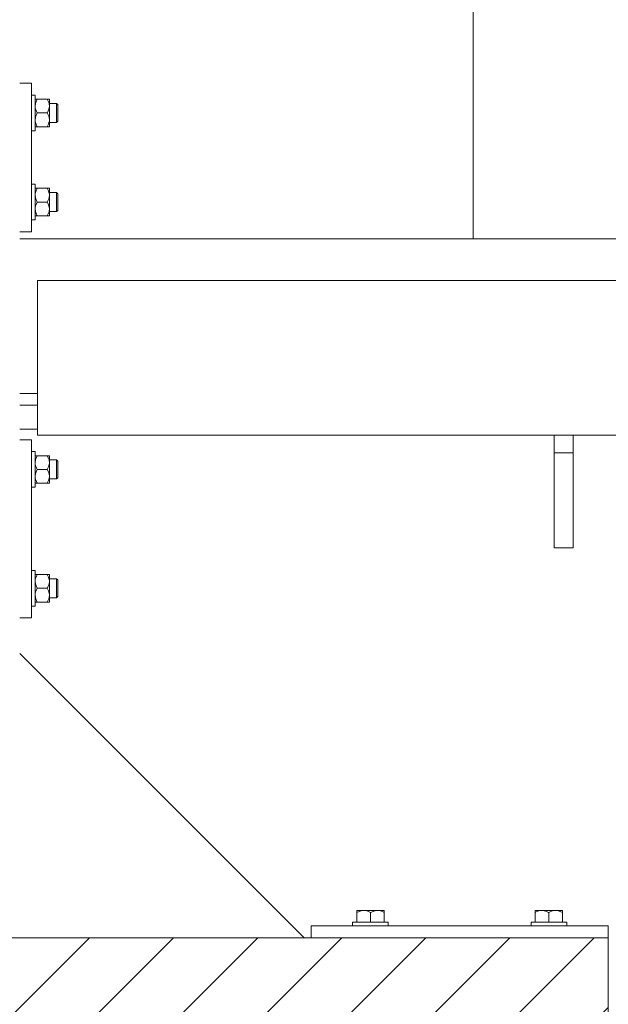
# Model space of a CAD drawing. Header units: millimetres. Extents: x -1413 to 6997, y -739331 to -733391.
# Tile 22 of 47: x 5666 to 5765, y -737183 to -737017. Entities that reach past the tile are written whole.
import ezdxf

# ---------------------------------------------------------------- set-up
doc = ezdxf.new("R2010")
doc.units = ezdxf.units.MM
doc.header["$MEASUREMENT"] = 0
for name, color, linetype, lineweight in [('Side Cradle Blocks', 7, 'Continuous', 0), ('Side Cradle Stbd', 7, 'Continuous', 0), ('Side Cradle Tower Rail Frame', 7, 'Continuous', 0), ('Side Slip Cradle Stbd', 7, 'Continuous', 0)]:
    doc.layers.add(name, color=color, linetype=linetype, lineweight=lineweight)

# ---------------------------------------------------------------- blocks, each defined once
blk = doc.blocks.new('*U59')
at = {"linetype": 'Continuous', "lineweight": 0}
h = blk.add_hatch(dxfattribs=at)
h.set_pattern_fill('HATCH', color=30, style=0, pattern_type=2)
h.set_pattern_definition([(45, (2848.917868, -833.3789419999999), (-7.071067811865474, 7.071067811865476), [])])
h.paths.add_polyline_path([(2973.367722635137, -901.5872985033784), (2973.367722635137, -900.2740277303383), (2973.367722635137, -880.2737030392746), (2973.367722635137, -872.9735840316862), (2973.367722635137, -868.9735190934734), (2973.367722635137, -842.9730921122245), (2973.367722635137, -838.9730271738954), (2973.367722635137, -831.7861580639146), (2973.367722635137, -811.7858333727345), (2973.367722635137, -810.5858066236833), (2933.126881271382, -810.5858138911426), (2923.366910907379, -810.5858135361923), (2922.223506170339, -810.585813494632), (2863.422558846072, -810.5858113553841), (2853.36577448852, -810.5858109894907), (2843.308990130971, -810.5858106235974), (2784.508042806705, -810.5858084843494), (2783.364638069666, -810.5858084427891), (2733.36382634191, -810.5858066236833), (2733.36382634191, -811.7858333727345), (2733.36382634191, -831.7861580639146), (2733.36382634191, -838.9730271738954), (2733.36382634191, -842.9730921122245), (2733.363826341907, -868.9735190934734), (2733.363826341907, -872.9735840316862), (2733.363826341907, -880.2737030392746), (2733.363826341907, -900.2740277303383), (2733.363826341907, -901.5872912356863), (2783.364638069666, -901.5872912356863), (2784.621286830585, -901.5872912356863), (2843.308990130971, -901.5872912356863), (2853.36577448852, -901.5872912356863), (2863.422558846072, -901.5872912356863), (2922.11026214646, -901.5872912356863), (2923.366910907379, -901.5872912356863), (2933.126881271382, -901.5872912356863)])
at = {"color": 30, "linetype": 'Continuous', "lineweight": 0, "flags": 128}
blk.add_lwpolyline([(2973.367722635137, -831.7861580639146), (2973.367722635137, -811.7858333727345), (2973.367722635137, -810.5858066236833), (2933.126881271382, -810.5858138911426), (2923.366910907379, -810.5858135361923), (2922.223506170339, -810.585813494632), (2863.422558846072, -810.5858113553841), (2853.36577448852, -810.5858109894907), (2843.308990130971, -810.5858106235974), (2784.508042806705, -810.5858084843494), (2783.364638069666, -810.5858084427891), (2733.36382634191, -810.5858066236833), (2733.36382634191, -811.7858333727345), (2733.36382634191, -831.7861580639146)], dxfattribs=at)
at = {"layer": 'Side Cradle Blocks', "color": 7, "linetype": 'Continuous', "lineweight": 0}
for p, q in [((2876.366147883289, -666.7551683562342), (2874.366122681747, -666.7551683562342)), ((2876.366147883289, -691.755574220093), (2876.366147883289, -666.7551683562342)), ((2877.122788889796, -669.4385939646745), (2877.324545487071, -669.4385939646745)), ((2878.999377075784, -669.4385939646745), (2877.324545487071, -669.4385939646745)), ((2878.999377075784, -669.4385939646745), (2879.196057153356, -669.8658706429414)), ((2879.357764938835, -669.4385939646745), (2879.322813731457, -669.4385939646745)), ((2876.966164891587, -669.5744704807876), (2876.966230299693, -669.5548486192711)), ((2877.009873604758, -670.2053280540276), (2876.966164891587, -670.5968566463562)), ((2876.966230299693, -670.1446133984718), (2876.966224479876, -670.1552162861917)), ((2879.221445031, -671.2952388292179), (2879.33281234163, -670.892178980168)), ((2879.357764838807, -669.5766206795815), (2879.357692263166, -669.5548486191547)), ((2879.357692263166, -670.1446133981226), (2879.357698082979, -670.1552162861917)), ((2879.357764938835, -670.5969217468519), (2879.357764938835, -669.9837110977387)), ((2879.357764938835, -670.5969217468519), (2879.357764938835, -671.3481891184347)), ((2877.009873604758, -672.5219836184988), (2876.966164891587, -672.9135122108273)), ((2877.116185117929, -671.3236339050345), (2877.324545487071, -671.7552495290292)), ((2877.324545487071, -671.7552495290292), (2878.999377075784, -671.7552495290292)), ((2878.999377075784, -671.7552495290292), (2879.196057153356, -672.1825262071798)), ((2880.566216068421, -672.8866387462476), (2880.566216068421, -672.3675529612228)), ((2880.766219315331, -672.7452150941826), (2880.766219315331, -672.2910150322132)), ((2876.966230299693, -673.9556504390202), (2876.966164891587, -673.9360285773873)), ((2877.014317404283, -674.0719050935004), (2876.966164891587, -674.0719050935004)), ((2876.966224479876, -673.3552827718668), (2876.966230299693, -673.365885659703)), ((2877.116185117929, -673.6402894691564), (2877.324545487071, -674.0719050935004)), ((2877.324545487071, -674.0719050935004), (2878.999377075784, -674.0719050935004)), ((2879.201133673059, -674.0719050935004), (2878.999377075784, -674.0719050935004)), ((2879.201133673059, -674.0719050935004), (2879.208800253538, -674.0719050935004)), ((2879.221445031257, -673.6118943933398), (2879.332812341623, -673.2088345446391)), ((2879.357692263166, -673.3658856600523), (2879.357698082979, -673.3552827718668)), ((2879.357692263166, -673.9556504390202), (2879.357764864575, -673.933870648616)), ((2879.357764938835, -672.913577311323), (2879.357764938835, -673.5267879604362)), ((2877.014317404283, -684.4388374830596), (2876.966164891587, -684.4388374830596)), ((2877.116185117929, -684.8704531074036), (2877.324545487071, -684.4388374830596)), ((2877.324545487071, -684.4388374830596), (2878.999377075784, -684.4388374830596)), ((2878.999377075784, -684.4388374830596), (2879.201133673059, -684.4388374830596)), ((2879.201133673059, -684.4388374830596), (2879.208800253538, -684.4388374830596)), ((2876.966230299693, -684.5550921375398), (2876.966164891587, -684.5747139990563)), ((2877.009873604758, -685.9887589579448), (2876.966164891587, -685.5972303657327)), ((2876.966230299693, -685.1448569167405), (2876.966224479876, -685.1554598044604)), ((2879.221445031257, -684.8988481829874), (2879.332812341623, -685.3019080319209)), ((2879.357692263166, -684.5550921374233), (2879.357764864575, -684.5768719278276)), ((2879.357698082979, -685.1554598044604), (2879.357692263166, -685.1448569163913)), ((2879.357764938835, -685.5971652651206), (2879.357764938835, -684.9839546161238)), ((2880.566216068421, -685.624103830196), (2880.566216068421, -686.1431896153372)), ((2880.766219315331, -685.7655274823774), (2880.766219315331, -686.2197275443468)), ((2877.116185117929, -687.1871086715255), (2877.324545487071, -686.7554930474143)), ((2877.324545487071, -686.7554930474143), (2878.999377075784, -686.7554930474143)), ((2878.999377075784, -686.7554930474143), (2879.196057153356, -686.3282163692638)), ((2879.221445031, -687.2155037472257), (2879.33281234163, -687.6185635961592)), ((2879.357764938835, -687.9138208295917), (2879.357764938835, -687.1625534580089)), ((2877.009873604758, -688.3054145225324), (2876.966164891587, -687.9138859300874)), ((2876.966230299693, -688.9558939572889), (2876.966164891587, -688.9362720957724)), ((2876.966224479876, -688.3555262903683), (2876.966230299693, -688.3661291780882)), ((2877.122788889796, -689.0721486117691), (2877.324545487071, -689.0721486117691)), ((2878.999377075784, -689.0721486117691), (2877.324545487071, -689.0721486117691)), ((2878.999377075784, -689.0721486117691), (2879.196057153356, -688.6448719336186)), ((2879.357764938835, -689.0721486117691), (2879.322813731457, -689.0721486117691)), ((2879.357698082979, -688.3555262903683), (2879.357692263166, -688.3661291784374)), ((2879.357692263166, -688.9558939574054), (2879.357764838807, -688.9341218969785)), ((2879.357764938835, -687.9138208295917), (2879.357764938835, -688.5270314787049)), ((2874.366122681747, -691.755574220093), (2876.366147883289, -691.755574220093)), ((2876.366147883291, -726.7561424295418), (2874.366122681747, -726.7561424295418)), ((2876.366147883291, -756.756629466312), (2876.366147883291, -726.7561424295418)), ((2876.966164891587, -729.5754445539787), (2876.966230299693, -729.5558226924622)), ((2877.009873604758, -730.2063021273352), (2876.966164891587, -730.5978307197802)), ((2876.966230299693, -730.1455874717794), (2876.966224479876, -730.1561903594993)), ((2877.122788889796, -729.4395680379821), (2877.324545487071, -729.4395680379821)), ((2878.999377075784, -729.4395680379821), (2877.324545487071, -729.4395680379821)), ((2878.999377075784, -729.4395680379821), (2879.196057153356, -729.8668447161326)), ((2879.357764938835, -729.4395680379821), (2879.322813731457, -729.4395680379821)), ((2879.357764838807, -729.5775947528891), (2879.357692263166, -729.5558226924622)), ((2879.357692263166, -730.1455874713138), (2879.357698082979, -730.1561903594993)), ((2879.357764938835, -730.5978958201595), (2879.357764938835, -729.9846851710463)), ((2879.357764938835, -730.5978958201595), (2879.357764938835, -731.3491631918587)), ((2877.009873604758, -732.5229576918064), (2876.966164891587, -732.9144862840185)), ((2877.116185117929, -731.3246079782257), (2877.324545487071, -731.7562236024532)), ((2877.324545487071, -731.7562236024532), (2878.999377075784, -731.7562236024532)), ((2878.999377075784, -731.7562236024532), (2879.196057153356, -732.1835002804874)), ((2879.221445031, -731.2962129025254), (2879.33281234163, -730.893153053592)), ((2880.566216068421, -732.8876128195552), (2880.566216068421, -732.3685270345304)), ((2880.766219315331, -732.7461891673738), (2880.766219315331, -732.2919891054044)), ((2876.966230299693, -733.9566245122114), (2876.966164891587, -733.9370026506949)), ((2877.014317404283, -734.072879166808), (2876.966164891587, -734.072879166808)), ((2876.966224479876, -733.3562568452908), (2876.966230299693, -733.3668597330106)), ((2877.116185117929, -733.6412635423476), (2877.324545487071, -734.072879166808)), ((2877.324545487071, -734.072879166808), (2878.999377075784, -734.072879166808)), ((2879.201133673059, -734.072879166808), (2878.999377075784, -734.072879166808)), ((2879.201133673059, -734.072879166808), (2879.208800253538, -734.072879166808)), ((2879.221445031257, -733.6128684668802), (2879.332812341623, -733.2098086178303)), ((2879.357692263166, -733.3668597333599), (2879.357698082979, -733.3562568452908)), ((2879.357692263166, -733.9566245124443), (2879.357764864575, -733.9348447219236)), ((2879.357764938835, -732.9145513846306), (2879.357764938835, -733.5277620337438)), ((2877.014317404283, -749.4398927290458), (2876.966164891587, -749.4398927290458)), ((2876.966230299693, -749.556147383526), (2876.966164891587, -749.5757692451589)), ((2877.009873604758, -750.9898142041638), (2876.966164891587, -750.5982856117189)), ((2876.966230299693, -750.1459121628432), (2876.966224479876, -750.1565150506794)), ((2877.116185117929, -749.8715083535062), (2877.324545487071, -749.4398927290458)), ((2877.324545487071, -749.4398927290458), (2878.999377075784, -749.4398927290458)), ((2878.999377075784, -749.4398927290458), (2879.201133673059, -749.4398927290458)), ((2879.201133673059, -749.4398927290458), (2879.208800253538, -749.4398927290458)), ((2879.221445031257, -749.8999034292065), (2879.332812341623, -750.3029632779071)), ((2879.357692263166, -749.556147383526), (2879.357764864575, -749.5779271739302)), ((2879.357698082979, -750.1565150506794), (2879.357692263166, -750.1459121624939)), ((2879.357764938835, -750.5982205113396), (2879.357764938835, -749.98500986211)), ((2880.566216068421, -750.6251590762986), (2880.566216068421, -751.1442448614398)), ((2877.116185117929, -752.1881639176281), (2877.324545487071, -751.756548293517)), ((2877.324545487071, -751.756548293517), (2878.999377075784, -751.756548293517)), ((2878.999377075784, -751.756548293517), (2879.196057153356, -751.3292716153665)), ((2879.221445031, -752.2165589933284), (2879.33281234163, -752.6196188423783)), ((2879.357764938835, -752.9148760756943), (2879.357764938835, -752.163608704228)), ((2880.766219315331, -750.7665827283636), (2880.766219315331, -751.220782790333)), ((2877.009873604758, -753.3064697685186), (2876.966164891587, -752.9149411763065)), ((2876.966230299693, -753.9569492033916), (2876.966164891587, -753.9373273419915)), ((2876.966224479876, -753.3565815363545), (2876.966230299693, -753.3671844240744)), ((2877.122788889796, -754.0732038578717), (2877.324545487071, -754.0732038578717)), ((2878.999377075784, -754.0732038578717), (2877.324545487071, -754.0732038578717)), ((2878.999377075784, -754.0732038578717), (2879.196057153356, -753.6459271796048)), ((2879.357764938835, -754.0732038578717), (2879.322813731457, -754.0732038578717)), ((2879.357698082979, -753.3565815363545), (2879.357692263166, -753.36718442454)), ((2879.357692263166, -753.956949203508), (2879.357764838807, -753.9351771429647)), ((2879.357764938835, -752.9148760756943), (2879.357764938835, -753.5280867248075)), ((2874.366122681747, -756.756629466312), (2876.366147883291, -756.756629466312)), ((2931.050417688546, -806.1423704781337), (2931.050417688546, -806.344127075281)), ((2931.477694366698, -806.1474469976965), (2931.050417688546, -806.344127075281)), ((2931.050417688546, -806.344127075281), (2931.050417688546, -807.9857644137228)), ((2931.166672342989, -805.985811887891), (2931.18844440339, -805.9857393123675)), ((2931.232090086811, -805.985811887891), (2931.188484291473, -805.9857392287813)), ((2932.208745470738, -805.9857392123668), (2931.595534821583, -805.9857392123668)), ((2931.595572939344, -805.9857393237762), (2931.620387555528, -805.985811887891)), ((2932.757518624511, -805.985811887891), (2932.208916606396, -805.9857392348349)), ((2933.126881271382, -806.2281755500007), (2932.93545762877, -806.1357667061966)), ((2933.774133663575, -805.9857392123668), (2933.126881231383, -805.9857392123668)), ((2933.367073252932, -806.344127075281), (2933.126881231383, -806.2281755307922)), ((2933.79434993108, -806.1474469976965), (2933.367073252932, -806.344127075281)), ((2933.367073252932, -806.344127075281), (2933.367073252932, -807.9857634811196)), ((2934.525401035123, -805.9857392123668), (2933.774133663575, -805.9857392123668)), ((2934.525314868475, -805.985739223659), (2933.976627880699, -805.985811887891)), ((2935.683728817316, -806.344127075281), (2935.252113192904, -806.1357667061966)), ((2935.683728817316, -805.9857392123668), (2935.545672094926, -805.9857392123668)), ((2935.545694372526, -805.9857392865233), (2935.567474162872, -805.985811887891)), ((2935.683728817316, -806.033898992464), (2935.683728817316, -805.9857392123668)), ((2935.683728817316, -807.9857644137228), (2935.683728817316, -806.344127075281)), ((2961.050904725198, -805.9857392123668), (2961.188961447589, -805.9857392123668)), ((2961.050904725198, -806.033898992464), (2961.050904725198, -805.9857392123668)), ((2961.050904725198, -806.344127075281), (2961.482520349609, -806.1357667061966)), ((2961.050904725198, -807.9857644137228), (2961.050904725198, -806.344127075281)), ((2961.167159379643, -805.985811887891), (2961.188939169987, -805.9857392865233)), ((2962.209232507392, -805.9857392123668), (2962.96049987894, -805.9857392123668)), ((2962.758005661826, -805.985811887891), (2962.209318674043, -805.985739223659)), ((2962.940283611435, -806.1474469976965), (2963.367560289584, -806.344127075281)), ((2963.367560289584, -806.344127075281), (2963.799175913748, -806.1357667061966)), ((2963.367560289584, -806.344127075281), (2963.367560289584, -807.9857634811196)), ((2964.525716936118, -805.9857392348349), (2963.977114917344, -805.985811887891)), ((2964.525888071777, -805.9857392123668), (2965.139098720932, -805.9857392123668)), ((2965.114245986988, -805.985811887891), (2965.139060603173, -805.9857393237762)), ((2965.256939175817, -806.1474469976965), (2965.684215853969, -806.344127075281)), ((2965.546149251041, -805.9857392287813), (2965.502543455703, -805.985811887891)), ((2965.567961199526, -805.985811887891), (2965.546189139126, -805.9857393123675)), ((2965.684215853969, -806.1423704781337), (2965.684215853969, -806.344127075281)), ((2965.684215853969, -806.344127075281), (2965.684215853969, -807.9857644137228)), ((2933.126881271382, -808.5857814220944), (2923.366910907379, -808.5857814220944)), ((2923.366910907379, -808.5857814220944), (2923.366910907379, -810.5858066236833)), ((2933.126881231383, -807.9857716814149), (2933.367073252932, -807.9857716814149)), ((2973.367722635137, -808.5857814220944), (2933.126881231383, -808.5857814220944)), ((2934.515142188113, -807.9857716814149), (2933.367073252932, -807.9857716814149)), ((2962.219491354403, -807.9857716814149), (2963.367560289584, -807.9857716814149)), ((2973.367722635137, -810.5858066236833), (2973.367722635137, -808.5857814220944)), ((2733.363826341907, -810.5858138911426), (2933.126881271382, -810.5858138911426)), ((2933.126881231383, -810.5858138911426), (2973.367722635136, -810.5858138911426)), ((2973.367722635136, -810.5858138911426), (2973.367722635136, -901.5872912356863))]:
    blk.add_line(p, q, dxfattribs=at)
at = {"layer": 'Side Cradle Blocks', "color": 7, "linetype": 'Continuous', "lineweight": 0, "flags": 128}
for points in [[(2876.366155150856, -668.7552008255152), (2876.966157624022, -668.7552008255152), (2876.966157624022, -668.9835659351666), (2876.96615762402, -669.6338947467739), (2876.96615762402, -670.607180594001), (2876.96615762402, -671.7552495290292), (2876.96615762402, -672.9033184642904), (2876.96615762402, -673.876604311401), (2876.96615762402, -674.5269331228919), (2876.96615762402, -674.7552982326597), (2876.366155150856, -674.7552982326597)], [(2877.122788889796, -669.4385939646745), (2877.115546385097, -669.4385939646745), (2877.001108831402, -669.4385939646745), (2876.966164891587, -669.4385939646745)], [(2877.009873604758, -670.2053280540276), (2877.067526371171, -669.9969538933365), (2877.127865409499, -669.8658706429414), (2877.324545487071, -669.4385939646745)], [(2878.999377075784, -669.4385939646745), (2879.201133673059, -669.4385939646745), (2879.208376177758, -669.4385939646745), (2879.322813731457, -669.4385939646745)], [(2879.357764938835, -669.4385939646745), (2879.357764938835, -669.5766506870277), (2879.357764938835, -669.9837110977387)], [(2877.116185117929, -671.3236339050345), (2877.102477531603, -671.2952388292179), (2876.991110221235, -670.8921789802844), (2876.972483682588, -670.7452894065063), (2876.966164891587, -670.5970921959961)], [(2879.196057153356, -669.8658706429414), (2879.256396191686, -669.9969538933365), (2879.314048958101, -670.2053280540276), (2879.357764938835, -670.5969217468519), (2879.351438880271, -670.7452894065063), (2879.33281234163, -670.892178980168)], [(2879.357772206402, -670.1552235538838), (2880.566216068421, -670.1552235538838), (2880.766219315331, -670.3552268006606), (2880.766219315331, -670.4617971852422), (2880.766219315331, -670.7652839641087), (2880.766219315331, -671.2194840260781), (2880.766219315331, -671.7552495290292), (2880.766219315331, -672.2910150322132)], [(2880.566216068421, -670.1552235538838), (2880.566216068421, -670.27701827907), (2880.566216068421, -670.6238603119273), (2880.566216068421, -671.1429460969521), (2880.566216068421, -671.7552495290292), (2880.566216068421, -672.3675529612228)], [(2877.009873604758, -672.5219836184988), (2877.067526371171, -672.3136094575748), (2877.127865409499, -672.1825262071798), (2877.324545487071, -671.7552495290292)], [(2879.221445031, -671.2952388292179), (2879.207737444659, -671.3236339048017), (2878.999377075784, -671.7552495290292)], [(2879.196057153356, -672.1825262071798), (2879.256396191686, -672.3136094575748), (2879.314048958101, -672.5219836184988), (2879.357764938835, -672.913577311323), (2879.351438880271, -673.0619449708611), (2879.332812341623, -673.2088345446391)], [(2879.357764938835, -672.913577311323), (2879.357764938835, -672.1623099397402), (2879.357764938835, -671.3481891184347)], [(2880.766219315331, -672.7452150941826), (2880.766219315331, -673.0487018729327), (2880.766219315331, -673.1552722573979), (2880.566216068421, -673.3552755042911), (2879.357772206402, -673.3552755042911)], [(2877.116185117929, -673.6402894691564), (2877.102477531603, -673.611894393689), (2876.991110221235, -673.2088345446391), (2876.972483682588, -673.0619449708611), (2876.966164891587, -672.9137477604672)], [(2877.014317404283, -674.0719050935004), (2877.115122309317, -674.0719050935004), (2877.122788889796, -674.0719050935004), (2877.324545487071, -674.0719050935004)], [(2879.221445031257, -673.6118943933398), (2879.207737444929, -673.6402894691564), (2878.999377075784, -674.0719050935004)], [(2879.357764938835, -673.5267879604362), (2879.357764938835, -673.9338483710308), (2879.357764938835, -674.0719050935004), (2879.309605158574, -674.0719050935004), (2879.208800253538, -674.0719050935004)], [(2880.566216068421, -672.8866387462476), (2880.566216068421, -673.2334807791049), (2880.566216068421, -673.3552755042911)], [(2876.366155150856, -683.7554443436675), (2876.96615762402, -683.7554443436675), (2876.96615762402, -683.9838094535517), (2876.96615762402, -684.634138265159), (2876.96615762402, -685.6074241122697), (2876.96615762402, -686.7554930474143), (2876.96615762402, -687.903561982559), (2876.96615762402, -688.8768478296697), (2876.966157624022, -689.527176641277), (2876.966157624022, -689.7555417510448), (2876.366155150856, -689.7555417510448)], [(2877.324545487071, -684.4388374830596), (2877.122788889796, -684.4388374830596), (2877.115122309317, -684.4388374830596), (2877.014317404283, -684.4388374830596)], [(2878.999377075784, -684.4388374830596), (2879.207737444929, -684.8704531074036), (2879.221445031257, -684.8988481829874)], [(2879.208800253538, -684.4388374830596), (2879.309605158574, -684.4388374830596), (2879.357764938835, -684.4388374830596), (2879.357764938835, -684.5768942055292), (2879.357764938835, -684.9839546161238)], [(2876.966164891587, -685.5969948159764), (2876.972483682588, -685.4487976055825), (2876.991110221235, -685.3019080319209), (2877.102477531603, -684.8988481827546), (2877.116185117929, -684.8704531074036)], [(2877.324545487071, -686.7554930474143), (2877.127865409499, -686.3282163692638), (2877.067526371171, -686.1971331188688), (2877.009873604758, -685.9887589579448)], [(2879.332812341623, -685.3019080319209), (2879.351438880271, -685.4487976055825), (2879.357764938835, -685.5971652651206), (2879.314048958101, -685.9887589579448), (2879.256396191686, -686.1971331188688), (2879.196057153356, -686.3282163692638)], [(2879.357764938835, -687.1625534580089), (2879.357764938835, -686.3484326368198), (2879.357764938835, -685.5971652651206)], [(2879.357772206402, -685.1554670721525), (2880.566216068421, -685.1554670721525), (2880.766219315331, -685.3554703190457), (2880.766219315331, -685.4620407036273), (2880.766219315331, -685.7655274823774)], [(2880.566216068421, -685.1554670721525), (2880.566216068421, -685.2772617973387), (2880.566216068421, -685.624103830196)], [(2876.966164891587, -687.9136503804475), (2876.972483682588, -687.7654531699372), (2876.991110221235, -687.6185635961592), (2877.102477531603, -687.2155037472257), (2877.116185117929, -687.1871086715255)], [(2878.999377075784, -686.7554930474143), (2879.207737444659, -687.1871086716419), (2879.221445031, -687.2155037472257)], [(2879.33281234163, -687.6185635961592), (2879.351438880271, -687.7654531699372), (2879.357764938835, -687.9138208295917), (2879.314048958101, -688.3054145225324), (2879.256396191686, -688.5137886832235), (2879.196057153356, -688.6448719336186)], [(2880.766219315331, -686.2197275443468), (2880.766219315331, -686.7554930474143), (2880.766219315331, -687.2912585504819), (2880.766219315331, -687.7454586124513), (2880.766219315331, -688.0489453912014), (2880.766219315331, -688.155515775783), (2880.566216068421, -688.3555190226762), (2879.357772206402, -688.3555190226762)], [(2880.566216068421, -686.1431896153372), (2880.566216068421, -686.7554930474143), (2880.566216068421, -687.3677964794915), (2880.566216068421, -687.8868822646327), (2880.566216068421, -688.23372429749), (2880.566216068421, -688.3555190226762)], [(2876.966164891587, -689.0721486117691), (2877.001108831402, -689.0721486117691), (2877.115546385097, -689.0721486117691), (2877.122788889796, -689.0721486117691)], [(2877.324545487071, -689.0721486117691), (2877.127865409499, -688.6448719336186), (2877.067526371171, -688.5137886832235), (2877.009873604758, -688.3054145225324)], [(2879.322813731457, -689.0721486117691), (2879.208376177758, -689.0721486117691), (2879.201133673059, -689.0721486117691), (2878.999377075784, -689.0721486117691)], [(2879.357764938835, -688.5270314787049), (2879.357764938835, -688.9340918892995), (2879.357764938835, -689.0721486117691)], [(2876.366155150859, -728.7561748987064), (2876.966157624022, -728.7561748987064), (2876.966157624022, -728.9845400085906), (2876.96615762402, -729.6348688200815), (2876.96615762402, -730.6081546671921), (2876.96615762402, -731.7562236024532), (2876.96615762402, -732.9042925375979), (2876.96615762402, -733.8775783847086), (2876.96615762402, -734.5279071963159), (2876.96615762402, -734.7562723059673), (2876.366155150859, -734.7562723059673)], [(2877.122788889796, -729.4395680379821), (2877.115546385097, -729.4395680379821), (2877.001108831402, -729.4395680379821), (2876.966164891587, -729.4395680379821)], [(2877.116185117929, -731.3246079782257), (2877.102477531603, -731.2962129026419), (2876.991110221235, -730.893153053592), (2876.972483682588, -730.7462634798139), (2876.966164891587, -730.5980662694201)], [(2877.009873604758, -730.2063021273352), (2877.067526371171, -729.9979279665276), (2877.127865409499, -729.8668447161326), (2877.324545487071, -729.4395680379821)], [(2878.999377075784, -729.4395680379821), (2879.201133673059, -729.4395680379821), (2879.208376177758, -729.4395680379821), (2879.322813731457, -729.4395680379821)], [(2879.196057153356, -729.8668447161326), (2879.256396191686, -729.9979279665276), (2879.314048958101, -730.2063021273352), (2879.357764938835, -730.5978958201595), (2879.351438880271, -730.7462634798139), (2879.33281234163, -730.893153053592)], [(2879.357764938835, -729.4395680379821), (2879.357764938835, -729.5776247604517), (2879.357764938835, -729.9846851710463)], [(2879.357772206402, -730.156197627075), (2880.566216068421, -730.156197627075), (2880.766219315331, -730.3562008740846), (2880.766219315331, -730.4627712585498), (2880.766219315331, -730.7662580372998), (2880.766219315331, -731.2204580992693), (2880.766219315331, -731.7562236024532), (2880.766219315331, -732.2919891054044)], [(2880.566216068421, -730.156197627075), (2880.566216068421, -730.2779923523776), (2880.566216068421, -730.6248343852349), (2880.566216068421, -731.1439201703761), (2880.566216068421, -731.7562236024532), (2880.566216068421, -732.3685270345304)], [(2877.009873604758, -732.5229576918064), (2877.067526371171, -732.3145835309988), (2877.127865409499, -732.1835002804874), (2877.324545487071, -731.7562236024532)], [(2879.221445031, -731.2962129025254), (2879.207737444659, -731.3246079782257), (2878.999377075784, -731.7562236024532)], [(2879.196057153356, -732.1835002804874), (2879.256396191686, -732.3145835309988), (2879.314048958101, -732.5229576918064), (2879.357764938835, -732.9145513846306), (2879.351438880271, -733.0629190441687), (2879.332812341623, -733.2098086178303)], [(2879.357764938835, -732.9145513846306), (2879.357764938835, -732.1632840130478), (2879.357764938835, -731.3491631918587)], [(2877.116185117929, -733.6412635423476), (2877.102477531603, -733.6128684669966), (2876.991110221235, -733.2098086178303), (2876.972483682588, -733.0629190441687), (2876.966164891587, -732.9147218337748)], [(2877.014317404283, -734.072879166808), (2877.115122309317, -734.072879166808), (2877.122788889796, -734.072879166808), (2877.324545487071, -734.072879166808)], [(2879.221445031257, -733.6128684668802), (2879.207737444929, -733.6412635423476), (2878.999377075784, -734.072879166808)], [(2879.357764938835, -733.5277620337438), (2879.357764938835, -733.9348224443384), (2879.357764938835, -734.072879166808), (2879.309605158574, -734.072879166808), (2879.208800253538, -734.072879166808)], [(2880.766219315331, -732.7461891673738), (2880.766219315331, -733.0496759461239), (2880.766219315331, -733.1562463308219), (2880.566216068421, -733.3562495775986), (2879.357772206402, -733.3562495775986)], [(2880.566216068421, -732.8876128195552), (2880.566216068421, -733.2344548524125), (2880.566216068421, -733.3562495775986)], [(2876.366155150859, -748.7564995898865), (2876.96615762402, -748.7564995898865), (2876.96615762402, -748.9848646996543), (2876.96615762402, -749.6351935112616), (2876.96615762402, -750.6084793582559), (2876.96615762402, -751.756548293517), (2876.96615762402, -752.9046172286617), (2876.96615762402, -753.8779030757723), (2876.966157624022, -754.5282318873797), (2876.966157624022, -754.7565969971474), (2876.366155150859, -754.7565969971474)], [(2876.966164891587, -750.598050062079), (2876.972483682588, -750.4498528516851), (2876.991110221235, -750.3029632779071), (2877.102477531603, -749.8999034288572), (2877.116185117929, -749.8715083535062)], [(2877.324545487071, -749.4398927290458), (2877.122788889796, -749.4398927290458), (2877.115122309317, -749.4398927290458), (2877.014317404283, -749.4398927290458)], [(2878.999377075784, -749.4398927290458), (2879.207737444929, -749.8715083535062), (2879.221445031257, -749.8999034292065)], [(2879.332812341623, -750.3029632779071), (2879.351438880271, -750.4498528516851), (2879.357764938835, -750.5982205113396), (2879.314048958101, -750.9898142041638), (2879.256396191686, -751.1981883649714), (2879.196057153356, -751.3292716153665)], [(2879.208800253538, -749.4398927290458), (2879.309605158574, -749.4398927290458), (2879.357764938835, -749.4398927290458), (2879.357764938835, -749.5779494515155), (2879.357764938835, -749.98500986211)], [(2879.357764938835, -752.163608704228), (2879.357764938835, -751.3494878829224), (2879.357764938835, -750.5982205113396)], [(2879.357772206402, -750.1565223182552), (2880.566216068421, -750.1565223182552), (2880.766219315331, -750.3565255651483), (2880.766219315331, -750.4630959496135), (2880.766219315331, -750.7665827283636)], [(2880.566216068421, -750.1565223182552), (2880.566216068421, -750.2783170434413), (2880.566216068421, -750.6251590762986)], [(2876.966164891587, -752.9147056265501), (2876.972483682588, -752.7665084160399), (2876.991110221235, -752.6196188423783), (2877.102477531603, -752.2165589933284), (2877.116185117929, -752.1881639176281)], [(2877.324545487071, -751.756548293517), (2877.127865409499, -751.3292716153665), (2877.067526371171, -751.1981883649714), (2877.009873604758, -750.9898142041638)], [(2878.999377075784, -751.756548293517), (2879.207737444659, -752.1881639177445), (2879.221445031, -752.2165589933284)], [(2880.766219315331, -751.220782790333), (2880.766219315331, -751.756548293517), (2880.766219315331, -752.2923137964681), (2880.766219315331, -752.7465138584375), (2880.766219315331, -753.050000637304), (2880.766219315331, -753.1565710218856), (2880.566216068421, -753.3565742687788), (2879.357772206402, -753.3565742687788)], [(2880.566216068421, -751.1442448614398), (2880.566216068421, -751.756548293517), (2880.566216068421, -752.3688517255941), (2880.566216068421, -752.8879375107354), (2880.566216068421, -753.2347795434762), (2880.566216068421, -753.3565742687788)], [(2876.966164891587, -754.0732038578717), (2877.001108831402, -754.0732038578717), (2877.115546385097, -754.0732038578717), (2877.122788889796, -754.0732038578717)], [(2877.324545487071, -754.0732038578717), (2877.127865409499, -753.6459271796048), (2877.067526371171, -753.5148439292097), (2877.009873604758, -753.3064697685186)], [(2879.322813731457, -754.0732038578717), (2879.208376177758, -754.0732038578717), (2879.201133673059, -754.0732038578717), (2878.999377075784, -754.0732038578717)], [(2879.33281234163, -752.6196188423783), (2879.351438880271, -752.7665084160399), (2879.357764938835, -752.9148760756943), (2879.314048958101, -753.3064697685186), (2879.256396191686, -753.5148439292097), (2879.196057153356, -753.6459271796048)], [(2879.357764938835, -753.5280867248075), (2879.357764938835, -753.9351471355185), (2879.357764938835, -754.0732038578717)], [(2931.595534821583, -805.9857392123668), (2931.188474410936, -805.9857392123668), (2931.050417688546, -805.9857392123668), (2931.050417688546, -806.0206904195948), (2931.050417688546, -806.1351279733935), (2931.050417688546, -806.1423704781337)], [(2932.93545762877, -806.1357667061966), (2932.907062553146, -806.1220591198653), (2932.504002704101, -806.010691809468), (2932.357113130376, -805.992065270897), (2932.208745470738, -805.9857392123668), (2931.817151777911, -806.0294551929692), (2931.608777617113, -806.0871079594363), (2931.477694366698, -806.1474469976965)], [(2933.126881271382, -805.9857392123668), (2932.960012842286, -805.9857392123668), (2932.208745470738, -805.9857392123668)], [(2935.252113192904, -806.1357667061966), (2935.223718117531, -806.1220591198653), (2934.820658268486, -806.010691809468), (2934.67376869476, -805.992065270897), (2934.525401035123, -805.9857392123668), (2934.133807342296, -806.0294551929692), (2933.925433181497, -806.0871079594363), (2933.79434993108, -806.1474469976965)], [(2935.545672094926, -805.9857392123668), (2935.138611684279, -805.9857392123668), (2934.525401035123, -805.9857392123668), (2934.525329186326, -805.9857392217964)], [(2935.683728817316, -806.344127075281), (2935.683728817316, -806.1423704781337), (2935.683728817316, -806.1347038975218), (2935.683728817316, -806.033898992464)], [(2961.050904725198, -806.033898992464), (2961.050904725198, -806.1347038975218), (2961.050904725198, -806.1423704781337), (2961.050904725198, -806.344127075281)], [(2962.209304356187, -805.9857392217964), (2962.209232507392, -805.9857392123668), (2961.596021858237, -805.9857392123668), (2961.188961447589, -805.9857392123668)], [(2962.940283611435, -806.1474469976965), (2962.809200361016, -806.0871079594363), (2962.600826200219, -806.0294551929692), (2962.209232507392, -805.9857392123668), (2962.060864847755, -805.992065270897), (2961.913975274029, -806.010691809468), (2961.510915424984, -806.1220591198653), (2961.482520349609, -806.1357667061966)], [(2964.525888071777, -805.9857392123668), (2963.774620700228, -805.9857392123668), (2962.96049987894, -805.9857392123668)], [(2965.256939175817, -806.1474469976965), (2965.125855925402, -806.0871079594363), (2964.917481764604, -806.0294551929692), (2964.525888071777, -805.9857392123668), (2964.377520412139, -805.992065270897), (2964.230630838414, -806.010691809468), (2963.827570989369, -806.1220591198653), (2963.799175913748, -806.1357667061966)], [(2965.684215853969, -806.1423704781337), (2965.684215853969, -806.1351279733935), (2965.684215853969, -806.0206904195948), (2965.684215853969, -805.9857392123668), (2965.54615913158, -805.9857392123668), (2965.139098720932, -805.9857392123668)], [(2930.367024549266, -808.5857741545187), (2930.367024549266, -807.9857716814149), (2930.595389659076, -807.9857716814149), (2931.245718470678, -807.9857716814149), (2932.219004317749, -807.9857716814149)], [(2932.219004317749, -807.9857716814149), (2932.219004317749, -807.9857716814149), (2933.126881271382, -807.9857716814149)], [(2934.515142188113, -807.9857716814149), (2935.488428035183, -807.9857716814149), (2936.138756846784, -807.9857716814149), (2936.367121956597, -807.9857716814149), (2936.367121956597, -808.5857741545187)], [(2960.367511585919, -808.5857741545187), (2960.367511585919, -807.9857716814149), (2960.59587669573, -807.9857716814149), (2961.246205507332, -807.9857716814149), (2962.219491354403, -807.9857716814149)], [(2963.367560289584, -807.9857716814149), (2964.515629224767, -807.9857716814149), (2965.488915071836, -807.9857716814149), (2966.139243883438, -807.9857716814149), (2966.367608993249, -807.9857716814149), (2966.367608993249, -808.5857741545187)]]:
    blk.add_lwpolyline(points, dxfattribs=at)
at = {"layer": 'Side Cradle Stbd', "color": 7, "linetype": 'Continuous', "lineweight": 0, "ltscale": 0.2000032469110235}
blk.add_line((2922.223506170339, -810.5858066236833), (2874.366122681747, -762.7284231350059), dxfattribs=at)
at = {"layer": 'Side Cradle Tower Rail Frame', "color": 7, "linetype": 'Continuous', "lineweight": 0}
for p, q in [((2950.655801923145, -614.0543200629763), (2950.655801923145, -692.9622246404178)), ((2933.126881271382, -692.9622319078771), (2874.366122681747, -692.9622319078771)), ((3263.37243065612, -692.9622319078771), (2933.126881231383, -692.9622319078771)), ((2933.126881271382, -699.9623455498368), (2877.366164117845, -699.9623455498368)), ((2877.366164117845, -699.9623455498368), (2877.366164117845, -725.9627676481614)), ((3656.350499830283, -699.9623455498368), (2933.126881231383, -699.9623455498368)), ((2874.366122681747, -718.9626540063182), (2877.366156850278, -718.9626540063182)), ((2874.366122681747, -720.9626864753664), (2877.364748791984, -720.9626864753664)), ((2877.36588096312, -720.9626864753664), (2877.364748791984, -720.9626864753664)), ((2874.366122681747, -724.9627514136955), (2877.36615685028, -724.9627514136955)), ((2877.366164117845, -725.9627676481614), (2933.126881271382, -725.9627676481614)), ((2933.126881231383, -725.9627676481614), (3656.350499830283, -725.9627676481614)), ((2964.267574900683, -728.9628163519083), (2964.267574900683, -725.9627749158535)), ((2967.46762685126, -725.9627749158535), (2967.46762685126, -728.9628163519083)), ((2964.267574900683, -744.9630761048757), (2964.267574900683, -728.9628163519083)), ((2964.267574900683, -728.9628163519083), (2967.46762685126, -728.9628163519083)), ((2967.46762685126, -728.9628163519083), (2967.46762685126, -744.9630761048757)), ((2964.267574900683, -744.9630761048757), (2967.46762685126, -744.9630761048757))]:
    blk.add_line(p, q, dxfattribs=at)

msp = doc.modelspace()

# ---------------------------------------------------------------- block references
at = {"layer": 'Side Slip Cradle Stbd', "color": 7, "linetype": 'Continuous', "lineweight": 0}
msp.add_blockref('*U59', (2791.75, -736360.8500000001), dxfattribs=at)

doc.saveas('drawing.dxf')
